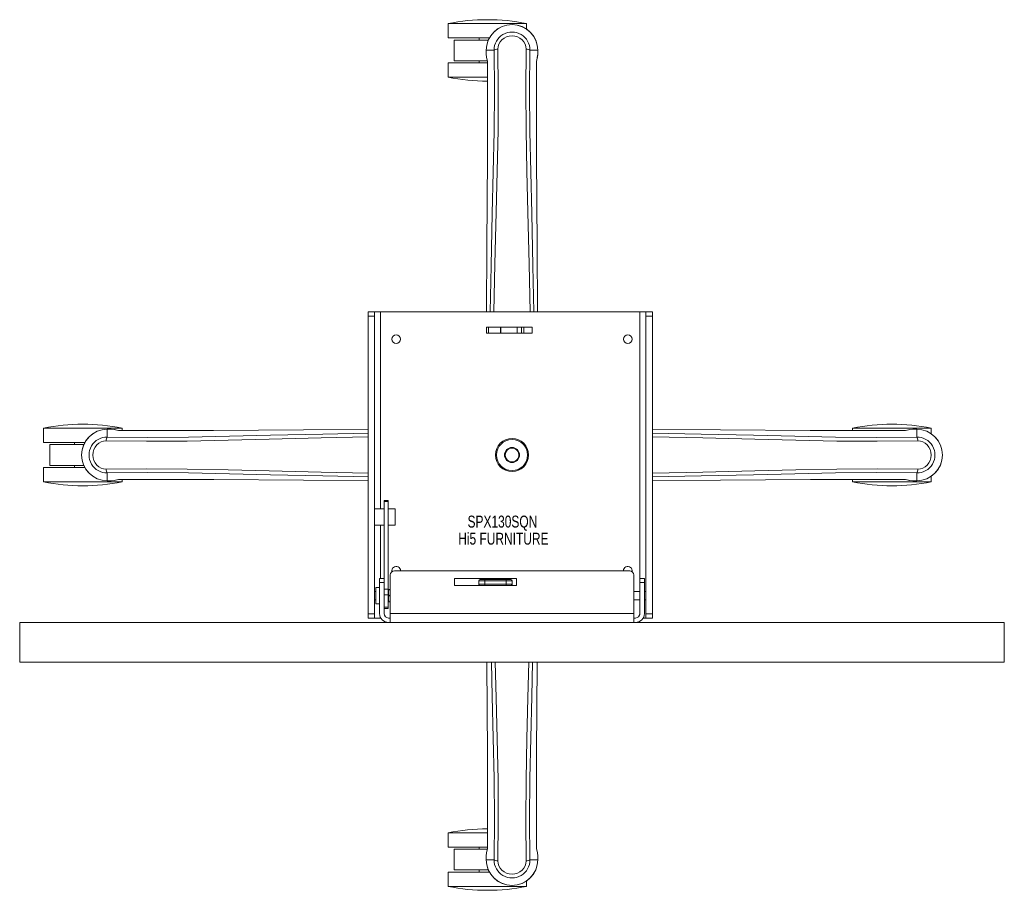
# Model space of a CAD drawing. Header units: inches. Extents: x 6.1 to 35.8, y 5.3 to 31.6.
import ezdxf

# ---------------------------------------------------------------- set-up
doc = ezdxf.new("R2010")
doc.units = ezdxf.units.IN
doc.header["$MEASUREMENT"] = 0
doc.linetypes.add('SLD-Solid', pattern=[0])
doc.layers.add('HI5-SYMBOLTEXT', color=5, linetype='SLD-Solid')
doc.styles.add('SLDTEXTSTYLE0', font='TXT', dxfattribs={"width": 0.75})

# ---------------------------------------------------------------- blocks, each defined once
blk = doc.blocks.new('SW_NOTE_0')
at = {"layer": 'HI5-SYMBOLTEXT', "color": 0, "char_height": 0.36, "attachment_point": 1, "style": 'SLDTEXTSTYLE0'}
for s, insert in [('SPX130SQN', (0, 0.464)), ('Hi5 FURNITURE', (-0.281, -0.053))]:
    blk.add_mtext(s, dxfattribs=dict(at, insert=insert))

msp = doc.modelspace()

# ---------------------------------------------------------------- linework, layer by layer
at = {"color": 7, "linetype": 'SLD-Solid', "lineweight": 15}
for p, q in [((19.022, 31.493), (19.022, 31.059)), ((21.397, 31.493), (19.022, 31.493)), ((21.397, 31.324), (21.397, 31.493)), ((20.272, 31.059), (19.022, 31.059)), ((19.21, 30.997), (19.21, 30.367)), ((19.21, 30.997), (20.241, 30.997)), ((19.96, 31.059), (19.96, 30.997)), ((20.175, 30.689), (20.175, 30.572)), ((20.179, 30.689), (20.175, 30.689)), ((20.176, 30.689), (20.177, 30.572)), ((20.232, 30.689), (20.179, 30.689)), ((20.255, 30.689), (20.232, 30.689)), ((20.261, 30.689), (20.255, 30.689)), ((20.411, 30.689), (20.261, 30.689)), ((21.498, 30.689), (21.498, 30.689)), ((21.648, 30.689), (21.498, 30.689)), ((21.654, 30.689), (21.648, 30.689)), ((21.677, 30.689), (21.654, 30.689)), ((21.73, 30.689), (21.677, 30.689)), ((21.734, 30.689), (21.73, 30.689)), ((21.733, 30.572), (21.733, 30.689)), ((21.734, 30.689), (21.734, 30.572)), ((20.209, 30.367), (19.21, 30.367)), ((19.96, 30.367), (19.96, 30.305)), ((20.175, 30.572), (20.176, 30.568)), ((21.734, 30.568), (21.734, 30.572)), ((19.022, 30.305), (19.022, 29.872)), ((20.214, 30.305), (19.022, 30.305)), ((20.218, 30.19), (20.218, 30.088)), ((20.219, 30.189), (20.219, 30.088)), ((21.69, 30.1), (21.69, 30.189)), ((21.691, 30.19), (21.691, 30.101)), ((20.218, 29.872), (19.022, 29.872)), ((16.605, 22.783), (16.805, 22.783)), ((16.605, 22.653), (16.605, 22.783)), ((16.605, 22.653), (16.805, 22.653)), ((16.605, 13.663), (16.605, 22.653)), ((16.805, 22.783), (16.805, 22.653)), ((16.985, 22.783), (16.805, 22.783)), ((16.805, 22.653), (16.805, 13.663)), ((16.985, 16.833), (16.985, 22.783)), ((24.815, 22.783), (16.985, 22.783)), ((24.995, 22.783), (24.815, 22.783)), ((24.815, 14.333), (24.815, 22.783)), ((25.195, 22.783), (24.995, 22.783)), ((24.995, 22.653), (24.995, 22.783)), ((25.195, 22.653), (24.995, 22.653)), ((24.995, 13.663), (24.995, 22.653)), ((25.195, 22.783), (25.195, 22.653)), ((25.195, 13.663), (25.195, 22.653)), ((20.185, 22.143), (20.185, 22.323)), ((20.185, 22.323), (20.245, 22.323)), ((20.245, 22.323), (20.245, 22.143)), ((20.245, 22.323), (20.605, 22.323)), ((20.605, 22.143), (20.605, 22.323)), ((20.605, 22.323), (20.616, 22.323)), ((20.616, 22.143), (20.616, 22.323)), ((20.616, 22.323), (21.114, 22.323)), ((21.114, 22.143), (21.114, 22.323)), ((21.114, 22.323), (21.24, 22.323)), ((21.24, 22.323), (21.24, 22.143)), ((21.24, 22.323), (21.31, 22.323)), ((21.31, 22.143), (21.31, 22.323)), ((21.31, 22.323), (21.56, 22.323)), ((21.56, 22.143), (21.56, 22.323)), ((20.245, 22.143), (20.185, 22.143)), ((20.245, 22.143), (20.605, 22.143)), ((20.605, 22.143), (20.616, 22.143)), ((21.114, 22.143), (20.616, 22.143)), ((21.24, 22.143), (21.114, 22.143)), ((21.24, 22.143), (21.31, 22.143)), ((21.56, 22.143), (21.31, 22.143)), ((6.798, 19.269), (6.798, 18.835)), ((9.173, 19.269), (6.798, 19.269)), ((8.723, 19.238), (8.84, 19.237)), ((8.723, 19.238), (8.723, 19.234)), ((8.723, 19.234), (8.724, 19.181)), ((8.724, 19.181), (8.724, 19.158)), ((8.724, 19.158), (8.724, 19.152)), ((8.724, 19.152), (8.724, 19.001)), ((8.845, 19.237), (8.84, 19.237)), ((9.173, 19.196), (9.173, 19.269)), ((31.246, 19.269), (31.246, 19.196)), ((33.621, 19.269), (31.246, 19.269)), ((33.069, 19.237), (33.065, 19.237)), ((33.186, 19.238), (33.069, 19.237)), ((33.185, 19.181), (33.186, 19.234)), ((33.185, 19.158), (33.185, 19.181)), ((33.185, 19.152), (33.185, 19.158)), ((33.185, 19.001), (33.185, 19.152)), ((33.186, 19.234), (33.186, 19.238)), ((33.621, 19.1), (33.621, 19.269)), ((8.048, 18.835), (6.798, 18.835)), ((6.986, 18.773), (6.986, 18.143)), ((6.986, 18.773), (8.017, 18.773)), ((7.736, 18.835), (7.736, 18.773)), ((8.724, 19.001), (8.724, 19.001)), ((6.798, 18.081), (6.798, 17.648)), ((8.048, 18.081), (6.798, 18.081)), ((8.017, 18.143), (6.986, 18.143)), ((7.736, 18.143), (7.736, 18.081)), ((8.724, 17.915), (8.724, 17.764)), ((33.185, 17.915), (33.185, 17.915)), ((33.185, 17.764), (33.185, 17.915)), ((9.173, 17.648), (6.798, 17.648)), ((8.724, 17.736), (8.723, 17.682)), ((8.723, 17.682), (8.723, 17.678)), ((8.723, 17.678), (8.84, 17.679)), ((8.724, 17.764), (8.724, 17.759)), ((8.724, 17.759), (8.724, 17.736)), ((8.84, 17.679), (8.845, 17.679)), ((9.173, 17.648), (9.173, 17.72)), ((31.246, 17.72), (31.246, 17.648)), ((33.621, 17.648), (31.246, 17.648)), ((33.065, 17.679), (33.069, 17.679)), ((33.186, 17.678), (33.069, 17.679)), ((33.185, 17.759), (33.185, 17.764)), ((33.185, 17.736), (33.185, 17.759)), ((33.186, 17.682), (33.185, 17.736)), ((33.186, 17.678), (33.186, 17.682)), ((33.621, 17.648), (33.621, 17.816)), ((17.21, 17.084), (17.09, 17.084)), ((17.09, 17.053), (17.09, 17.084)), ((17.21, 17.053), (17.09, 17.053)), ((17.09, 17.053), (17.09, 14.728)), ((17.21, 17.053), (17.21, 17.084)), ((17.21, 14.404), (17.21, 17.053)), ((16.805, 16.833), (16.985, 16.833)), ((16.985, 16.833), (17.09, 16.833)), ((17.21, 16.833), (17.425, 16.833)), ((17.425, 16.833), (17.425, 16.333)), ((16.985, 16.333), (16.805, 16.333)), ((17.09, 16.333), (16.985, 16.333)), ((16.985, 14.728), (16.985, 16.333)), ((17.425, 16.333), (17.21, 16.333)), ((24.51, 14.958), (17.4, 14.958)), ((16.955, 14.603), (16.955, 14.728)), ((16.955, 14.728), (17.09, 14.728)), ((16.955, 13.668), (16.955, 14.603)), ((16.955, 14.603), (17.09, 14.603)), ((17.09, 14.728), (17.09, 14.603)), ((17.09, 14.603), (17.09, 13.668)), ((17.275, 14.833), (17.275, 13.668)), ((19.215, 14.726), (21.095, 14.726)), ((19.215, 14.51), (19.215, 14.726)), ((20.135, 14.653), (19.955, 14.653)), ((19.955, 14.553), (19.955, 14.653)), ((19.995, 14.693), (20.135, 14.693)), ((20.135, 14.653), (20.135, 14.693)), ((20.135, 14.693), (20.775, 14.693)), ((20.135, 14.553), (20.135, 14.653)), ((20.775, 14.653), (20.135, 14.653)), ((20.775, 14.653), (20.775, 14.693)), ((20.775, 14.693), (20.915, 14.693)), ((20.955, 14.653), (20.775, 14.653)), ((20.775, 14.553), (20.775, 14.653)), ((20.955, 14.653), (20.955, 14.553)), ((21.095, 14.726), (21.095, 14.51)), ((24.635, 13.668), (24.635, 14.833)), ((24.82, 14.728), (24.955, 14.728)), ((24.82, 14.603), (24.82, 14.728)), ((24.82, 14.603), (24.82, 13.668)), ((24.955, 14.603), (24.82, 14.603)), ((24.955, 14.728), (24.955, 14.603)), ((24.955, 14.603), (24.955, 13.668)), ((16.837, 14.333), (16.805, 14.333)), ((16.955, 14.458), (16.837, 14.458)), ((16.837, 14.208), (16.837, 14.458)), ((17.09, 14.404), (17.21, 14.404)), ((17.21, 14.235), (17.21, 14.404)), ((17.22, 14.393), (17.21, 14.378)), ((17.22, 14.393), (17.24, 14.393)), ((17.24, 14.393), (17.275, 14.393)), ((19.988, 14.51), (19.215, 14.51)), ((20.135, 14.553), (19.955, 14.553)), ((19.955, 14.553), (19.955, 14.51)), ((19.995, 14.513), (20.135, 14.513)), ((19.995, 14.513), (19.995, 14.51)), ((20.135, 14.513), (20.135, 14.553)), ((20.775, 14.553), (20.135, 14.553)), ((20.135, 14.513), (20.775, 14.513)), ((20.768, 14.51), (20.141, 14.51)), ((20.775, 14.513), (20.775, 14.553)), ((20.955, 14.553), (20.775, 14.553)), ((20.775, 14.513), (20.915, 14.513)), ((20.915, 14.51), (20.915, 14.513)), ((21.095, 14.51), (20.921, 14.51)), ((20.955, 14.553), (20.955, 14.51)), ((24.82, 14.333), (24.635, 14.333)), ((24.995, 14.333), (24.955, 14.333)), ((16.805, 14.083), (16.837, 14.083)), ((16.837, 13.958), (16.837, 14.208)), ((17.09, 14.235), (17.21, 14.235)), ((17.21, 13.856), (17.21, 14.235)), ((17.21, 14.038), (17.22, 14.023)), ((17.24, 14.023), (17.22, 14.023)), ((17.275, 14.208), (17.24, 14.208)), ((17.275, 14.023), (17.24, 14.023)), ((24.635, 14.083), (24.82, 14.083)), ((24.815, 13.632), (24.815, 14.083)), ((24.955, 14.083), (24.995, 14.083)), ((16.837, 13.958), (16.955, 13.958)), ((17.21, 13.856), (17.09, 13.856)), ((17.09, 13.816), (17.21, 13.816)), ((17.21, 13.816), (17.21, 13.856)), ((6.08, 13.398), (35.83, 13.398)), ((6.08, 12.194), (6.08, 13.398)), ((16.605, 13.663), (16.805, 13.663)), ((16.605, 13.533), (16.605, 13.663)), ((16.805, 13.533), (16.605, 13.533)), ((16.805, 13.663), (16.805, 13.533)), ((16.805, 13.533), (16.985, 13.533)), ((16.985, 13.533), (16.985, 13.544)), ((16.985, 13.533), (16.991, 13.533)), ((17.225, 13.533), (17.275, 13.533)), ((17.275, 13.398), (17.275, 13.668)), ((17.275, 13.668), (24.635, 13.668)), ((24.635, 13.668), (24.635, 13.398)), ((24.685, 13.533), (24.635, 13.533)), ((24.918, 13.533), (24.995, 13.533)), ((24.995, 13.663), (25.195, 13.663)), ((24.995, 13.533), (24.995, 13.663)), ((25.195, 13.533), (24.995, 13.533)), ((25.195, 13.663), (25.195, 13.533)), ((35.83, 12.194), (35.83, 13.398)), ((6.08, 12.194), (35.83, 12.194)), ((19.022, 7.045), (19.022, 6.611)), ((20.218, 7.045), (19.022, 7.045)), ((20.214, 6.611), (19.022, 6.611)), ((19.21, 6.549), (19.21, 5.919)), ((19.21, 6.549), (20.209, 6.549)), ((19.96, 6.611), (19.96, 6.549)), ((20.218, 6.726), (20.218, 6.815)), ((20.219, 6.816), (20.219, 6.727)), ((21.69, 6.727), (21.69, 6.829)), ((21.691, 6.726), (21.691, 6.828)), ((20.176, 6.348), (20.175, 6.344)), ((20.175, 6.227), (20.175, 6.344)), ((20.177, 6.344), (20.176, 6.228)), ((21.733, 6.227), (21.733, 6.344)), ((21.734, 6.344), (21.734, 6.348)), ((21.734, 6.227), (21.734, 6.344)), ((20.175, 6.227), (20.179, 6.227)), ((20.179, 6.227), (20.232, 6.227)), ((20.232, 6.227), (20.255, 6.227)), ((20.255, 6.227), (20.261, 6.227)), ((20.261, 6.227), (20.411, 6.227)), ((20.411, 6.227), (20.411, 6.227)), ((21.498, 6.227), (21.648, 6.227)), ((21.648, 6.227), (21.654, 6.227)), ((21.654, 6.227), (21.677, 6.227)), ((21.677, 6.227), (21.73, 6.227)), ((21.73, 6.227), (21.734, 6.227)), ((19.022, 5.857), (19.022, 5.424)), ((20.272, 5.857), (19.022, 5.857)), ((20.241, 5.919), (19.21, 5.919)), ((19.96, 5.919), (19.96, 5.857)), ((21.397, 5.424), (19.022, 5.424)), ((21.397, 5.424), (21.397, 5.592))]:
    msp.add_line(p, q, dxfattribs=at)
at = {"color": 7, "linetype": 'SLD-Solid', "lineweight": 15, "flags": 128}
for points in [[(20.529, 30.719), (20.534, 30.796), (20.557, 30.872), (20.596, 30.942), (20.65, 31.003), (20.716, 31.052), (20.79, 31.089), (20.871, 31.111), (20.955, 31.119), (21.038, 31.111), (21.119, 31.089), (21.193, 31.052), (21.259, 31.003), (21.313, 30.942), (21.352, 30.872), (21.375, 30.796), (21.38, 30.719)], [(20.294, 22.783), (20.321, 24.176), (20.359, 25.759), (20.389, 26.999), (20.412, 28.235), (20.422, 29.465), (20.411, 30.689)], [(20.405, 22.783), (20.435, 24.219), (20.476, 25.798), (20.507, 27.035), (20.532, 28.268), (20.541, 29.497), (20.529, 30.719)], [(21.504, 22.783), (21.474, 24.219), (21.433, 25.798), (21.402, 27.035), (21.378, 28.268), (21.368, 29.497), (21.38, 30.718)], [(21.615, 22.783), (21.588, 24.176), (21.55, 25.759), (21.521, 26.999), (21.497, 28.235), (21.487, 29.465), (21.498, 30.689)], [(20.175, 30.572), (20.188, 30.477), (20.204, 30.402)], [(20.176, 30.568), (20.187, 30.48), (20.206, 30.391)], [(20.204, 30.402), (20.204, 30.397), (20.206, 30.391)], [(21.703, 30.391), (21.72, 30.47), (21.734, 30.568)], [(21.703, 30.391), (21.705, 30.397), (21.705, 30.402)], [(21.734, 30.572), (21.721, 30.477), (21.705, 30.402)], [(20.218, 30.088), (20.215, 27.472), (20.198, 24.755), (20.18, 22.783)], [(20.218, 30.19), (20.218, 30.19), (20.219, 30.189), (20.219, 30.189)], [(21.69, 30.189), (21.691, 30.189), (21.692, 30.19), (21.691, 30.19)], [(21.691, 30.101), (21.694, 27.472), (21.711, 24.754), (21.729, 22.783)], [(16.605, 19.118), (15.236, 19.092), (13.653, 19.054), (12.414, 19.024), (11.178, 19.001), (9.948, 18.991), (8.724, 19.001)], [(8.84, 19.237), (8.935, 19.224), (9.011, 19.209)], [(9.021, 19.207), (8.943, 19.224), (8.845, 19.237)], [(9.021, 19.207), (9.016, 19.208), (9.011, 19.209)], [(9.223, 19.195), (9.312, 19.195), (11.94, 19.197), (14.659, 19.215), (16.605, 19.232)], [(9.223, 19.194), (9.223, 19.194), (9.223, 19.195), (9.223, 19.195)], [(32.686, 19.195), (32.585, 19.195), (29.968, 19.197), (27.252, 19.215), (25.195, 19.233)], [(25.195, 19.12), (26.673, 19.092), (28.256, 19.054), (29.496, 19.024), (30.731, 19.001), (31.962, 18.991), (33.185, 19.001)], [(33.065, 19.237), (32.976, 19.225), (32.888, 19.207)], [(32.899, 19.209), (32.893, 19.208), (32.888, 19.207)], [(33.069, 19.237), (32.974, 19.224), (32.899, 19.209)], [(8.694, 18.032), (8.616, 18.038), (8.541, 18.061), (8.471, 18.1), (8.41, 18.154), (8.36, 18.219), (8.324, 18.294), (8.301, 18.374), (8.294, 18.458), (8.301, 18.542), (8.324, 18.622), (8.36, 18.697), (8.41, 18.763), (8.471, 18.816), (8.541, 18.856), (8.616, 18.878), (8.694, 18.884)], [(16.605, 19.007), (15.193, 18.977), (13.615, 18.937), (12.377, 18.905), (11.144, 18.881), (9.916, 18.871), (8.694, 18.884)], [(25.195, 19.009), (26.716, 18.977), (28.295, 18.937), (29.532, 18.905), (30.765, 18.881), (31.993, 18.871), (33.215, 18.884)], [(33.215, 18.884), (33.293, 18.878), (33.369, 18.856), (33.438, 18.816), (33.499, 18.763), (33.549, 18.697), (33.585, 18.622), (33.608, 18.542), (33.615, 18.458), (33.608, 18.374), (33.585, 18.294), (33.549, 18.219), (33.499, 18.154), (33.438, 18.1), (33.369, 18.061), (33.293, 18.038), (33.215, 18.032)], [(16.605, 17.909), (15.193, 17.939), (13.615, 17.979), (12.377, 18.011), (11.144, 18.035), (9.916, 18.045), (8.694, 18.032)], [(16.605, 17.798), (15.236, 17.824), (13.653, 17.862), (12.414, 17.892), (11.178, 17.915), (9.948, 17.925), (8.724, 17.915)], [(25.195, 17.907), (26.716, 17.939), (28.295, 17.979), (29.532, 18.011), (30.765, 18.035), (31.993, 18.045), (33.215, 18.032)], [(25.195, 17.796), (26.673, 17.824), (28.256, 17.862), (29.496, 17.892), (30.731, 17.915), (31.962, 17.925), (33.185, 17.915)], [(8.84, 17.679), (8.935, 17.692), (9.011, 17.708)], [(8.845, 17.679), (8.933, 17.691), (9.021, 17.709)], [(9.011, 17.708), (9.016, 17.708), (9.021, 17.709)], [(9.223, 17.721), (9.325, 17.721), (11.941, 17.719), (14.657, 17.701), (16.605, 17.684)], [(32.686, 17.721), (32.597, 17.721), (29.969, 17.719), (27.251, 17.701), (25.195, 17.683)], [(32.686, 17.722), (32.686, 17.722), (32.686, 17.721), (32.686, 17.721)], [(32.888, 17.709), (32.893, 17.708), (32.899, 17.708)], [(32.888, 17.709), (32.966, 17.692), (33.065, 17.679)], [(33.069, 17.679), (32.974, 17.692), (32.899, 17.708)], [(20.218, 6.815), (20.215, 9.444), (20.198, 12.162), (20.198, 12.194)], [(20.334, 12.194), (20.359, 11.157), (20.389, 9.917), (20.412, 8.681), (20.422, 7.451), (20.411, 6.227)], [(20.448, 12.194), (20.476, 11.118), (20.507, 9.881), (20.532, 8.648), (20.541, 7.419), (20.529, 6.198)], [(21.461, 12.194), (21.433, 11.118), (21.402, 9.881), (21.378, 8.648), (21.368, 7.419), (21.38, 6.197)], [(21.575, 12.194), (21.55, 11.157), (21.521, 9.917), (21.497, 8.681), (21.487, 7.451), (21.498, 6.227)], [(21.691, 6.828), (21.694, 9.445), (21.711, 12.161), (21.712, 12.194)], [(20.219, 6.727), (20.219, 6.727), (20.218, 6.727), (20.218, 6.726)], [(21.691, 6.726), (21.692, 6.727), (21.691, 6.727), (21.69, 6.727)], [(20.175, 6.344), (20.188, 6.439), (20.204, 6.514)], [(20.206, 6.525), (20.189, 6.446), (20.176, 6.348)], [(20.206, 6.525), (20.204, 6.52), (20.204, 6.514)], [(21.705, 6.514), (21.705, 6.52), (21.703, 6.525)], [(21.734, 6.348), (21.722, 6.436), (21.703, 6.525)], [(21.734, 6.344), (21.721, 6.439), (21.705, 6.514)], [(21.38, 6.197), (21.375, 6.12), (21.352, 6.044), (21.313, 5.974), (21.259, 5.913), (21.193, 5.864), (21.119, 5.827), (21.038, 5.805), (20.955, 5.797), (20.871, 5.805), (20.79, 5.827), (20.716, 5.864), (20.65, 5.913), (20.596, 5.974), (20.557, 6.044), (20.534, 6.12), (20.529, 6.197)]]:
    msp.add_lwpolyline(points, dxfattribs=at)
at = {"color": 7, "linetype": 'SLD-Solid', "lineweight": 15}
for centre, radius in [((17.455, 21.958), 0.133), ((24.455, 21.958), 0.133), ((20.955, 18.458), 0.5), ((20.955, 18.458), 0.47), ((20.955, 18.458), 0.229), ((20.955, 18.458), 0.208)]:
    msp.add_circle(centre, radius, dxfattribs=at)
for centre, radius, start, end in [((20.21, 25.582), 6.029, 90, 101.3601), ((20.21, 25.582), 6.029, 78.6399, 90), ((20.955, 30.682), 0.78, 0, 179.4852), ((20.955, 30.682), 0.78, 0.5288, 179.4712), ((20.955, 30.695), 0.543, 359.366, 180.634), ((20.528, 30.477), 0.242, 89.7354, 118.8254), ((21.38, 30.469), 0.249, 61.7056, 89.8623), ((20.205, 30.572), 0.03, 180.2178, 185.2738), ((19.017, 30.218), 1.202, 358.6565, 8.8141), ((22.893, 30.218), 1.202, 171.1868, 181.3427), ((20.21, 35.782), 6.029, 258.6399, 270.0745), ((7.986, 13.358), 6.029, 90, 101.3601), ((7.986, 13.358), 6.029, 78.6399, 90), ((32.434, 13.358), 6.029, 90, 101.3601), ((32.434, 13.358), 6.029, 78.6399, 90), ((8.731, 18.458), 0.78, 90, 269.4852), ((8.731, 18.458), 0.78, 90.5288, 269.4712), ((9.195, 20.396), 1.202, 261.1868, 271.3427), ((32.715, 20.396), 1.202, 268.6565, 278.8141), ((33.069, 19.208), 0.03, 90.2178, 95.2738), ((33.179, 18.458), 0.78, 270, 89.4852), ((33.179, 18.458), 0.78, 270.5288, 89.4712), ((8.718, 18.458), 0.543, 89.366, 270.634), ((8.943, 18.883), 0.249, 151.7056, 179.8623), ((32.974, 18.885), 0.242, 359.7354, 28.8254), ((33.191, 18.458), 0.543, 269.3659, 90.6341), ((8.936, 18.031), 0.242, 179.7367, 208.8241), ((32.966, 18.033), 0.249, 331.7064, 359.8605), ((7.986, 23.558), 6.029, 258.6399, 281.3601), ((8.84, 17.709), 0.03, 270.2178, 275.2738), ((9.195, 16.52), 1.202, 88.6565, 98.8141), ((32.434, 23.558), 6.029, 258.6399, 281.3601), ((32.715, 16.52), 1.202, 81.1867, 91.3428), ((17.4, 14.833), 0.125, 90, 180), ((17.455, 14.958), 0.133, 0, 190.9104), ((24.455, 14.958), 0.133, 349.0896, 180), ((24.51, 14.833), 0.125, 0, 90), ((19.995, 14.653), 0.04, 90, 180), ((20.915, 14.653), 0.04, 0, 90), ((17.447, 14.301), 0.226, 155.8743, 204.1257), ((19.995, 14.553), 0.04, 180, 270), ((20.915, 14.553), 0.04, 270, 360), ((17.447, 14.116), 0.226, 155.8743, 204.1257), ((17.225, 13.668), 0.27, 180, 270), ((17.225, 13.668), 0.135, 180, 270), ((24.685, 13.668), 0.27, 270, 0), ((24.685, 13.668), 0.135, 270, 0), ((20.21, 1.134), 6.029, 90, 101.3601), ((19.016, 6.698), 1.202, 351.1868, 1.3427), ((22.893, 6.698), 1.202, 178.6565, 188.8141), ((21.704, 6.344), 0.03, 0.2178, 5.2738), ((20.955, 6.234), 0.78, 180, 359.4852), ((20.955, 6.234), 0.78, 180.5288, 359.4712), ((20.53, 6.447), 0.249, 241.7056, 269.8623), ((20.955, 6.221), 0.543, 179.366, 0.634), ((21.381, 6.439), 0.242, 269.7354, 298.8254), ((20.21, 11.334), 6.029, 258.6399, 281.3601)]:
    msp.add_arc(centre, radius, start, end, dxfattribs=at)

# ---------------------------------------------------------------- block references
at = {"layer": 'HI5-SYMBOLTEXT', "color": 5}
msp.add_blockref('SW_NOTE_0', (19.611, 16.162), dxfattribs=at)

doc.saveas('drawing.dxf')
